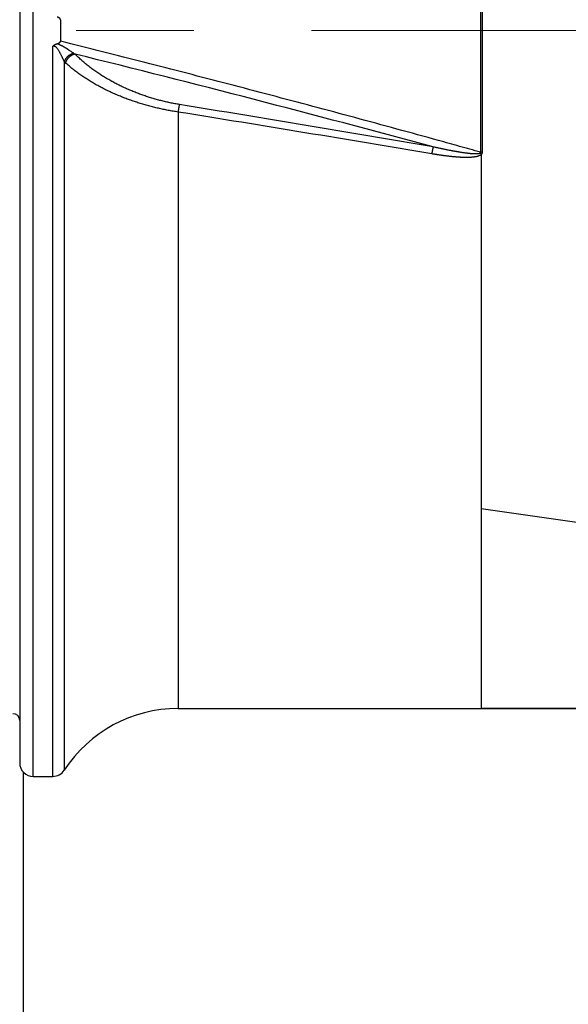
# Model space of a CAD drawing. Header units: millimetres. Extents: x 0 to 1300, y 0 to 891.
# Tile 14 of 119: x 530 to 546, y 256 to 285. Entities that reach past the tile are written whole.
import ezdxf

# ---------------------------------------------------------------- set-up
doc = ezdxf.new("R2010")
doc.units = ezdxf.units.MM
doc.header["$LTSCALE"] = 0.54643
doc.linetypes.add('CENTER', pattern=[50.8, 31.75, -6.35, 6.35, -6.35])
doc.layers.add('NoLayerName_001', color=7, linetype='Continuous')
doc.layers.add('NoLayerName_003', color=7, linetype='Continuous')
doc.styles.get("Standard").update_dxf_attribs({"font": 'txt', "bigfont": 'extfont2'})
doc.dimstyles.get("Standard").update_dxf_attribs({"dimtxt": 2.5, "dimasz": 2.5, "dimexe": 1, "dimexo": 1, "dimtad": 1, "dimdec": 3, "dimzin": 0, "dimdsep": 46, "dimtxsty": 'Standard', "dimcen": 2.5, "dimadec": 3, "dimazin": 0, "dimtfac": 0.75, "dimtdec": 3, "dimtmove": 0, "dimatfit": 3, "dimfxl": 1, "dimarcsym": 0})

# ---------------------------------------------------------------- blocks, each defined once
blk = doc.blocks.new('DIM_0002')
at = {"color": 3, "linetype": 'Continuous', "lineweight": 13}
blk.add_arc((76.293, 79.293), 76.293, 0, 270, dxfattribs=at)
blk = doc.blocks.new('_OPEN30')
at = {"color": 0, "linetype": 'ByBlock', "lineweight": -2}
for p, q in [((-1, 0.267949), (0, 0)), ((0, 0), (-1, -0.267949)), ((0, 0), (-1, 0))]:
    blk.add_line(p, q, dxfattribs=at)
blk = doc.blocks.new('*D145')
at = {"layer": 'Defpoints', "color": 0}
for p in [(504.066, 284.922), (504.166, 284.922), (583.857, 257.465), (583.857, 257.365), (503.648, 238.613)]:
    blk.add_point(p, dxfattribs=at)
at = {"layer": 'NoLayerName_001', "color": 0, "linetype": 'Continuous', "lineweight": 13}
for p, q in [((501.066, 284.922), (488.239, 284.922)), ((583.857, 254.365), (583.857, 189.304))]:
    blk.add_line(p, q, dxfattribs=at)
blk.add_arc((583.857, 284.922), 92.618, 182.78409, 267.21591, dxfattribs=at)
at = {"layer": 'NoLayerName_001', "color": 0, "lineweight": 13, "xscale": 4.5, "yscale": 4.5, "zscale": 4.5}
for p, rotation in [((491.239, 284.922), 91.39204515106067), ((583.857, 192.304), 358.6079548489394)]:
    blk.add_blockref('_OPEN30', p, dxfattribs=dict(at, rotation=rotation))
at = {"layer": 'NoLayerName_001', "color": 0, "lineweight": 13, "insert": (524.293, 225.358), "char_height": 10.5, "attachment_point": 5, "rotation": 315}
blk.add_mtext('\\W0.8000;90%%d', dxfattribs=at)

msp = doc.modelspace()

# ---------------------------------------------------------------- linework, layer by layer
at = {"layer": 'NoLayerName_001', "color": 4, "linetype": 'CENTER', "lineweight": 13}
msp.add_line((639.4822, 284.922), (504.0658, 284.922), dxfattribs=at)
at = {"layer": 'NoLayerName_001', "color": 7, "linetype": 'Continuous', "lineweight": 25}
msp.add_line((530.3569, 263.0574), (530.3569, 248.7984), dxfattribs=at)
at = {"layer": 'NoLayerName_003', "color": 30, "linetype": 'Continuous', "lineweight": 25}
for p, q in [((530.6569, 262.922), (530.6569, 306.922)), ((530.2569, 306.522), (530.2569, 263.322)), ((543.8313, 288.5132), (543.8313, 281.3308)), ((531.4569, 285.2385), (531.4569, 284.6054)), ((531.2332, 262.922), (531.2332, 284.4522)), ((531.5684, 284.0081), (531.5684, 263.1038)), ((534.9215, 282.5162), (534.921, 264.922)), ((543.8569, 281.2685), (543.8569, 264.922)), ((550.7734, 269.8136), (543.8569, 270.8153)), ((534.921, 264.922), (553.7164, 264.922)), ((553.7164, 264.9466), (543.8569, 264.922)), ((530.6569, 262.922), (531.2332, 262.922))]:
    msp.add_line(p, q, dxfattribs=at)
for centre, radius, start, end in [((3969.6839, 284.922), 3425.803, 179.9399493, 180.0600528), ((531.991, 284.3821), 0.5642, 221.50897, 226.56108), ((532.3121, 284.9506), 0.8409, 236.87558, 239.96369), ((418.0932, -175.8553), 473.9427, 74.789946, 76.107016), ((348.8939, -850.919), 1148.8248, 80.3011416, 80.6791793), ((349.0221, -867.1119), 1164.5614, 80.4418037, 80.8145572), ((542.5575, 279.7099), 2.0292, 50.18198, 51.54836), ((543.8783, 279.5725), 1.7589, 89.85415, 91.53228), ((534.921, 260.922), 4, 90, 146.94427), ((530.0569, 264.572), 0.2, 0, 90), ((530.6569, 263.322), 0.4, 179.99999, 270), ((531.2332, 263.322), 0.4, 270, 326.94427)]:
    msp.add_arc(centre, radius, start, end, dxfattribs=at)
for points, knots in [([(531.4569, 285.2385), (531.4568, 285.2403), (531.4567, 285.2439), (531.4557, 285.2493), (531.4541, 285.2545), (531.452, 285.2596), (531.4494, 285.2644), (531.4463, 285.269), (531.4429, 285.2732), (531.4391, 285.2771), (531.4351, 285.2807), (531.4308, 285.2839), (531.4263, 285.287), (531.4217, 285.2898), (531.4169, 285.2924), (531.4122, 285.2949), (531.4073, 285.2972), (531.4024, 285.2994), (531.3974, 285.3015), (531.3924, 285.3034), (531.3873, 285.3052), (531.3822, 285.307), (531.3771, 285.3086), (531.3719, 285.3101), (531.3667, 285.3115), (531.3615, 285.3129), (531.358, 285.3137), (531.3563, 285.3141)], [0, 0, 0, 0, 0.0053825, 0.01080991, 0.01628047, 0.02177935, 0.0272825, 0.03276018, 0.03818602, 0.04357772, 0.04896382, 0.05435966, 0.05976902, 0.06518601, 0.07059756, 0.07599712, 0.08138827, 0.08677427, 0.0921576, 0.09753995, 0.10292235, 0.10830515, 0.11368811, 0.11907045, 0.12445086, 0.12982763, 0.1351986, 0.1351986, 0.1351986, 0.1351986]), ([(531.3571, 284.5302), (531.3588, 284.5306), (531.3622, 284.5314), (531.3674, 284.5328), (531.3726, 284.5342), (531.3777, 284.5357), (531.3828, 284.5373), (531.3879, 284.539), (531.3929, 284.5408), (531.3979, 284.5427), (531.4029, 284.5448), (531.4077, 284.547), (531.4126, 284.5493), (531.4173, 284.5518), (531.422, 284.5544), (531.4266, 284.5572), (531.431, 284.5602), (531.4353, 284.5635), (531.4393, 284.5671), (531.4431, 284.5709), (531.4465, 284.5751), (531.4495, 284.5797), (531.452, 284.5845), (531.4541, 284.5895), (531.4557, 284.5948), (531.4567, 284.6001), (531.4568, 284.6037), (531.4569, 284.6054)], [0, 0, 0, 0, 0.00533821, 0.01068263, 0.01603097, 0.02138134, 0.02673229, 0.03208293, 0.03743291, 0.04278251, 0.04813272, 0.05348523, 0.05884255, 0.06420802, 0.06958533, 0.07496812, 0.08034364, 0.08570623, 0.09105968, 0.09641908, 0.10181231, 0.10725617, 0.11272458, 0.11818841, 0.12362417, 0.12901744, 0.13436661, 0.13436661, 0.13436661, 0.13436661]), ([(543.8313, 281.3308), (543.6259, 281.3883), (543.2151, 281.5037), (542.3929, 281.7322), (541.3644, 282.0153), (540.1291, 282.351), (538.8928, 282.6829), (537.6556, 283.0113), (536.4174, 283.3362), (535.1784, 283.658), (533.9386, 283.9767), (532.6982, 284.2928), (531.8706, 284.501), (531.4569, 284.6054)], [0, 0, 0, 0, 0.6400311, 1.2800628, 2.5601292, 3.8402, 5.1202756, 6.4003568, 7.6804432, 8.9605326, 10.2406212, 11.520704, 12.8007745, 12.8007745, 12.8007745, 12.8007745]), ([(531.2332, 284.4522), (531.2348, 284.4541), (531.238, 284.4579), (531.243, 284.4634), (531.2481, 284.4688), (531.2534, 284.4741), (531.2588, 284.4792), (531.2645, 284.4841), (531.2702, 284.4888), (531.2761, 284.4934), (531.2822, 284.4977), (531.2884, 284.5018), (531.2948, 284.5057), (531.3013, 284.5093), (531.308, 284.5127), (531.3147, 284.5159), (531.3216, 284.5188), (531.3285, 284.5215), (531.3356, 284.524), (531.3427, 284.5263), (531.3498, 284.5284), (531.3547, 284.5295), (531.3571, 284.5302)], [0, 0, 0, 0, 0.00743272, 0.01487892, 0.02233407, 0.02979432, 0.03725653, 0.04471836, 0.05217829, 0.05963572, 0.06709104, 0.07454568, 0.08200188, 0.08946103, 0.09692345, 0.10438864, 0.11185535, 0.11932161, 0.12678483, 0.13424181, 0.14168883, 0.14912169, 0.14912169, 0.14912169, 0.14912169]), ([(531.5684, 284.0081), (531.5646, 284.0166), (531.5569, 284.0333), (531.5454, 284.0582), (531.534, 284.0827), (531.5224, 284.107), (531.5106, 284.1314), (531.4985, 284.1561), (531.4858, 284.1814), (531.4725, 284.2075), (531.4584, 284.2346), (531.4434, 284.2629), (531.4276, 284.2923), (531.4108, 284.3221), (531.3928, 284.3514), (531.3738, 284.3791), (531.3537, 284.4042), (531.3323, 284.4257), (531.3096, 284.4427), (531.2853, 284.4537), (531.259, 284.4585), (531.242, 284.4536), (531.2332, 284.4522)], [0, 0, 0, 0, 0.02792686, 0.05522116, 0.08215315, 0.10899345, 0.13601307, 0.16348336, 0.19167602, 0.22086295, 0.25131625, 0.28330805, 0.31692199, 0.35145669, 0.38603427, 0.41983803, 0.45215665, 0.48245999, 0.51053244, 0.53669476, 0.56208877, 0.58879588, 0.58879588, 0.58879588, 0.58879588]), ([(531.8526, 284.2464), (531.827, 284.263), (531.7887, 284.2881), (531.7439, 284.3172), (531.7182, 284.3337), (531.699, 284.346), (531.6797, 284.3583), (531.6603, 284.3705), (531.6409, 284.3826), (531.6214, 284.3947), (531.6019, 284.4066), (531.5824, 284.4185), (531.5627, 284.4301), (531.5429, 284.4417), (531.523, 284.453), (531.503, 284.4641), (531.4828, 284.4749), (531.4624, 284.4855), (531.4418, 284.4956), (531.421, 284.5053), (531.4, 284.5143), (531.3787, 284.5228), (531.3642, 284.5276), (531.3571, 284.5302)], [0, 0, 0, 0, 0.09155474, 0.13733432, 0.1602227, 0.18310951, 0.20599441, 0.22887711, 0.25175746, 0.27463543, 0.29751132, 0.32038685, 0.34326468, 0.36614814, 0.38904139, 0.41194953, 0.43487806, 0.45782018, 0.48075911, 0.50368297, 0.52658654, 0.54947254, 0.57235283, 0.57235283, 0.57235283, 0.57235283]), ([(531.8526, 284.2464), (531.8464, 284.245), (531.834, 284.2424), (531.8156, 284.237), (531.7975, 284.2308), (531.7796, 284.2235), (531.7621, 284.2153), (531.7449, 284.2062), (531.7281, 284.1962), (531.7118, 284.1855), (531.696, 284.174), (531.6807, 284.1617), (531.6661, 284.1488), (531.652, 284.1352), (531.6387, 284.1211), (531.6261, 284.1064), (531.6142, 284.0912), (531.6032, 284.0755), (531.593, 284.0594), (531.5838, 284.0428), (531.5754, 284.0258), (531.5708, 284.014), (531.5684, 284.0081)], [0, 0, 0, 0, 0.01899668, 0.0380866, 0.05727215, 0.07655048, 0.09591422, 0.11535218, 0.13484999, 0.1543907, 0.17395543, 0.19352387, 0.21307486, 0.23258695, 0.2520389, 0.27141024, 0.29068186, 0.30984052, 0.32889801, 0.34787987, 0.36681911, 0.3857565, 0.3857565, 0.3857565, 0.3857565]), ([(531.8912, 284.2226), (531.8847, 284.2214), (531.8717, 284.2191), (531.8526, 284.214), (531.8338, 284.2077), (531.8153, 284.2003), (531.7972, 284.1919), (531.7796, 284.1824), (531.7624, 284.1719), (531.7457, 284.1606), (531.7296, 284.1484), (531.7141, 284.1355), (531.6993, 284.1218), (531.6852, 284.1075), (531.6718, 284.0925), (531.6592, 284.0769), (531.6474, 284.0607), (531.6365, 284.044), (531.6266, 284.0268), (531.6176, 284.0091), (531.6096, 283.991), (531.6053, 283.9786), (531.603, 283.9724)], [0, 0, 0, 0, 0.01973536, 0.03950495, 0.05933058, 0.07922497, 0.09919266, 0.11923099, 0.13933099, 0.15947832, 0.17965413, 0.19983585, 0.22000143, 0.24013763, 0.26023408, 0.28028213, 0.30027536, 0.32021016, 0.34008624, 0.35990721, 0.37968115, 0.39942118, 0.39942118, 0.39942118, 0.39942118]), ([(534.9603, 282.7378), (534.9149, 282.7457), (534.8239, 282.761), (534.6882, 282.7881), (534.5528, 282.8179), (534.4181, 282.8508), (534.284, 282.8865), (534.1506, 282.9252), (534.0181, 282.9668), (533.8865, 283.0113), (533.756, 283.0587), (533.6265, 283.109), (533.4983, 283.1621), (533.3713, 283.218), (533.2457, 283.2768), (533.1216, 283.3384), (532.9991, 283.4028), (532.8782, 283.4702), (532.7591, 283.5405), (532.6419, 283.614), (532.5268, 283.6906), (532.4138, 283.7705), (532.3031, 283.8537), (532.1951, 283.9403), (532.0902, 284.0306), (531.9882, 284.1241), (531.9238, 284.1901), (531.8912, 284.2226)], [0, 0, 0, 0, 0.1382806, 0.2767275, 0.4153145, 0.5540153, 0.692804, 0.8316553, 0.9705442, 1.1094467, 1.2483396, 1.3872009, 1.5260098, 1.664747, 1.8033949, 1.9419376, 2.0803705, 2.218711, 2.3569877, 2.4952396, 2.633516, 2.7718766, 2.9103302, 3.048795, 3.1872048, 3.3255231, 3.4637458, 3.4637458, 3.4637458, 3.4637458]), ([(534.9215, 282.5162), (534.8732, 282.5239), (534.7764, 282.5386), (534.6318, 282.5648), (534.4876, 282.5935), (534.3438, 282.625), (534.2007, 282.6593), (534.0581, 282.6965), (533.9163, 282.7364), (533.7754, 282.7792), (533.6353, 282.8248), (533.4962, 282.8733), (533.3582, 282.9246), (533.2214, 282.9787), (533.0858, 283.0357), (532.9515, 283.0955), (532.8186, 283.1582), (532.6873, 283.2239), (532.5576, 283.2928), (532.4298, 283.3649), (532.3038, 283.4404), (532.18, 283.5194), (532.0584, 283.6019), (531.9394, 283.6883), (531.8236, 283.7787), (531.7107, 283.8726), (531.6392, 283.9395), (531.603, 283.9724)], [0, 0, 0, 0, 0.1467779, 0.2937123, 0.4407748, 0.5879381, 0.7351761, 0.8824641, 1.0297786, 1.1770981, 1.3244024, 1.4716734, 1.6188949, 1.766053, 1.9131359, 2.0601344, 2.2070451, 2.3538787, 2.5006582, 2.6474186, 2.7942077, 2.9410863, 3.0880668, 3.2350567, 3.3819806, 3.5288006, 3.6755202, 3.6755202, 3.6755202, 3.6755202]), ([(534.9603, 282.7378), (534.9596, 282.7341), (534.9581, 282.7267), (534.956, 282.7157), (534.9539, 282.7046), (534.9512, 282.6899), (534.9478, 282.6714), (534.9438, 282.6493), (534.9399, 282.6272), (534.936, 282.605), (534.9316, 282.5791), (534.9266, 282.5496), (534.9229, 282.5274), (534.921, 282.5163)], [0, 0, 0, 0, 0.01124762, 0.02249531, 0.03374311, 0.04499094, 0.06748649, 0.08998201, 0.11247759, 0.13497327, 0.15746903, 0.19121268, 0.22495597, 0.22495597, 0.22495597, 0.22495597]), ([(542.4361, 281.4854), (542.4353, 281.4821), (542.4338, 281.4753), (542.4316, 281.4652), (542.4295, 281.4551), (542.4274, 281.445), (542.4253, 281.4349), (542.4233, 281.4247), (542.4213, 281.4146), (542.4193, 281.4044), (542.4173, 281.3943), (542.4154, 281.3841), (542.4134, 281.374), (542.4109, 281.3604), (542.4077, 281.3435), (542.404, 281.3232), (542.4004, 281.3028), (542.398, 281.2892), (542.3968, 281.2824)], [0, 0, 0, 0, 0.01033787, 0.02067587, 0.03101409, 0.04135238, 0.05169059, 0.06202875, 0.07236688, 0.08270504, 0.09304323, 0.10338149, 0.1137198, 0.12405817, 0.14473505, 0.16541198, 0.18608871, 0.20676493, 0.20676493, 0.20676493, 0.20676493]), ([(542.8707, 281.3943), (542.8554, 281.3974), (542.8249, 281.4034), (542.779, 281.4127), (542.7332, 281.422), (542.6875, 281.4315), (542.6417, 281.4411), (542.596, 281.4507), (542.5503, 281.4605), (542.5046, 281.4704), (542.4665, 281.4787), (542.4437, 281.4837), (542.4361, 281.4854)], [0, 0, 0, 0, 0.04674447, 0.09348904, 0.14023367, 0.1869784, 0.23372323, 0.28046813, 0.32721304, 0.37395786, 0.42070245, 0.44407462, 0.44407462, 0.44407462, 0.44407462]), ([(543.8175, 281.2984), (543.8104, 281.2952), (543.7966, 281.2875), (543.773, 281.2842), (543.7498, 281.2811), (543.7265, 281.2795), (543.7032, 281.2787), (543.6798, 281.2788), (543.6564, 281.2794), (543.633, 281.2804), (543.6096, 281.2817), (543.5863, 281.2833), (543.563, 281.2852), (543.5398, 281.2873), (543.5165, 281.2896), (543.4933, 281.2921), (543.4701, 281.2947), (543.4468, 281.2975), (543.4237, 281.3004), (543.4005, 281.3035), (543.3773, 281.3067), (543.3542, 281.3099), (543.331, 281.3133), (543.3079, 281.3168), (543.2848, 281.3203), (543.2617, 281.3239), (543.2387, 281.3276), (543.2156, 281.3314), (543.1925, 281.3352), (543.1695, 281.3391), (543.1465, 281.3431), (543.1234, 281.3471), (543.1004, 281.3511), (543.0774, 281.3553), (543.0544, 281.3594), (543.0314, 281.3636), (543.0084, 281.3679), (542.9855, 281.3722), (542.9548, 281.378), (542.9166, 281.3853), (542.886, 281.3913), (542.8707, 281.3943)], [0, 0, 0, 0, 0.02327742, 0.04703388, 0.0704749, 0.09372644, 0.11704651, 0.1404425, 0.16387625, 0.18729751, 0.21068364, 0.23404813, 0.25740541, 0.28076812, 0.30413901, 0.32751518, 0.35089306, 0.37426939, 0.39764397, 0.42101739, 0.44439011, 0.46776245, 0.49113466, 0.51450686, 0.53787909, 0.56125136, 0.58462375, 0.60799627, 0.63136891, 0.65474164, 0.67811441, 0.7014871, 0.72485965, 0.74823207, 0.77160441, 0.7949767, 0.81834897, 0.84172122, 0.86509346, 0.91183785, 0.95858222, 0.95858222, 0.95858222, 0.95858222]), ([(542.5923, 281.2511), (542.5815, 281.2528), (542.5597, 281.2561), (542.5271, 281.2612), (542.4945, 281.2664), (542.4619, 281.2716), (542.4293, 281.277), (542.4076, 281.2806), (542.3968, 281.2824)], [0, 0, 0, 0, 0.03301285, 0.06602559, 0.09903816, 0.13205048, 0.16506242, 0.19807384, 0.19807384, 0.19807384, 0.19807384]), ([(543.8569, 281.2685), (543.8489, 281.261), (543.834, 281.2444), (543.8039, 281.2289), (543.7728, 281.2165), (543.741, 281.2063), (543.709, 281.1982), (543.6768, 281.1917), (543.6443, 281.1865), (543.6116, 281.1825), (543.5786, 281.1794), (543.5456, 281.1772), (543.5125, 281.1756), (543.4794, 281.1746), (543.4463, 281.174), (543.4133, 281.1739), (543.3803, 281.1741), (543.3473, 281.1748), (543.3144, 281.1758), (543.2814, 281.1771), (543.2484, 281.1787), (543.2155, 281.1806), (543.1825, 281.1828), (543.1496, 281.1852), (543.1167, 281.1878), (543.0838, 281.1905), (543.0509, 281.1935), (543.018, 281.1967), (542.9852, 281.2), (542.9523, 281.2035), (542.9195, 281.2072), (542.8867, 281.211), (542.854, 281.215), (542.8212, 281.2191), (542.7885, 281.2233), (542.7557, 281.2277), (542.723, 281.2321), (542.6903, 281.2367), (542.6576, 281.2414), (542.625, 281.2462), (542.6032, 281.2495), (542.5923, 281.2511)], [0, 0, 0, 0, 0.032821, 0.0663259, 0.100148, 0.1333937, 0.1662614, 0.1990658, 0.231969, 0.2649773, 0.2980708, 0.331215, 0.3643633, 0.3974657, 0.430516, 0.4635296, 0.4965209, 0.5295033, 0.562489, 0.5954861, 0.6284941, 0.6615105, 0.6945325, 0.7275567, 0.7605793, 0.7935989, 0.8266161, 0.8596317, 0.8926462, 0.9256602, 0.9586739, 0.9916876, 1.0247013, 1.0577152, 1.090729, 1.1237427, 1.156756, 1.1897692, 1.2227822, 1.2557952, 1.2888081, 1.2888081, 1.2888081, 1.2888081]), ([(543.8313, 281.3308), (543.8314, 281.3302), (543.8317, 281.3289), (543.832, 281.327), (543.8322, 281.3251), (543.8323, 281.3232), (543.8323, 281.3213), (543.8321, 281.3194), (543.8318, 281.3175), (543.8314, 281.3157), (543.8309, 281.3139), (543.8302, 281.3121), (543.8294, 281.3105), (543.8284, 281.3089), (543.8273, 281.3073), (543.8261, 281.3059), (543.8248, 281.3045), (543.8234, 281.3032), (543.822, 281.3019), (543.8205, 281.3007), (543.819, 281.2995), (543.818, 281.2988), (543.8175, 281.2984)], [0, 0, 0, 0, 0.001879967, 0.003780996, 0.005695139, 0.007615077, 0.009534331, 0.011447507, 0.013350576, 0.015241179, 0.017118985, 0.018986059, 0.020848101, 0.022713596, 0.024588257, 0.02647457, 0.028372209, 0.030278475, 0.03218869, 0.034096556, 0.03599446, 0.037873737, 0.037873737, 0.037873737, 0.037873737]), ([(543.8828, 281.3314), (543.8827, 281.3298), (543.8826, 281.3266), (543.882, 281.3217), (543.8813, 281.3169), (543.8804, 281.3121), (543.8792, 281.3073), (543.8778, 281.3026), (543.8763, 281.2979), (543.8745, 281.2933), (543.8725, 281.2888), (543.8704, 281.2843), (543.868, 281.28), (543.8655, 281.2758), (543.8628, 281.2717), (543.86, 281.2678), (543.8579, 281.2653), (543.8569, 281.2641)], [0, 0, 0, 0, 0.004824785, 0.00967894, 0.014558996, 0.019460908, 0.024380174, 0.029311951, 0.034251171, 0.039192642, 0.044131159, 0.049061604, 0.053979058, 0.058878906, 0.063756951, 0.068609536, 0.073433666, 0.073433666, 0.073433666, 0.073433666])]:
    msp.add_open_spline(points, degree=3, knots=knots, dxfattribs=at)

# ---------------------------------------------------------------- block references
at = {"layer": 'NoLayerName_001', "color": 3, "linetype": 'Continuous', "lineweight": 13}
msp.add_blockref('DIM_0002', (507.5635, 205.6287), dxfattribs=at)

# ---------------------------------------------------------------- dimensions: what is measured, and where the dimension line sits
dim = msp.add_angular_dim_2l(base=(503.6475, 238.6131), line1=((583.8569, 257.3646), (583.8569, 257.4646)), line2=((504.0658, 284.922), (504.1658, 284.922)), text='\\W0.8000;<>', dimstyle='Standard', override={"dimtxt": 10.5, "dimasz": 4.5, "dimexe": 3, "dimexo": 3, "dimgap": 3, "dimblk": 'OPEN30', "dimclrd": 0, "dimclre": 0, "dimclrt": 0, "dimazin": 2, "dimtp": 0, "dimtm": 0, "dimlwd": 13, "dimlwe": 13}, dxfattribs=at)
dim.commit()
dim.dimension.update_dxf_attribs({"geometry": '*D145', "text_midpoint": (518.3662, 219.4313), "dimtype": 162})

doc.saveas('drawing.dxf')
